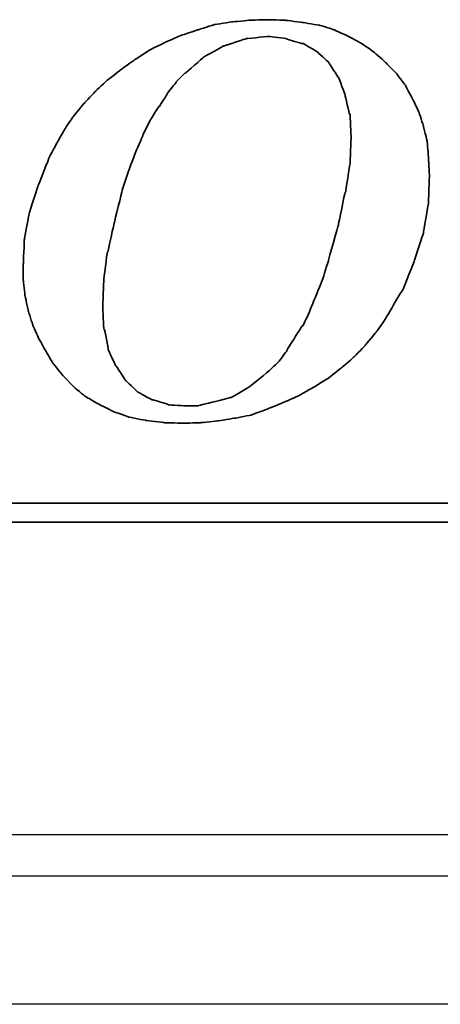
# Model space of a CAD drawing. Header units: millimetres. Extents: x 1805 to 4914, y -1594 to 860.
# Tile 215 of 256: x 2249 to 2254, y -551 to -539. Entities that reach past the tile are written whole.
import ezdxf
from ezdxf.lldxf.tags import DXFTag

# ---------------------------------------------------------------- set-up
doc = ezdxf.new("R2010")
doc.units = ezdxf.units.MM
doc.layers.get('0').update_dxf_attribs({"linetype": 'CONTINUOUS'})
doc.layers.add('DIM', color=4, linetype='CONTINUOUS')
doc.layers.add('layer 1', color=7, linetype='CONTINUOUS')
tags = doc.linetypes.add('DASHED', pattern=[25.72, 12.86, -12.86]).pattern_tags.tags
tags[6:7] = [DXFTag(74, 4), DXFTag(75, 0), DXFTag(340, '0'), DXFTag(46, 0.0), DXFTag(50, 0.0), DXFTag(44, 0.0), DXFTag(45, 0.0)]
tags[4:5] = [DXFTag(74, 4), DXFTag(75, 0), DXFTag(340, '0'), DXFTag(46, 0.0), DXFTag(50, 0.0), DXFTag(44, 0.0), DXFTag(45, 0.0)]

# ---------------------------------------------------------------- blocks, each defined once
blk = doc.blocks.new('TBI MOTION logo(完整正式版)')
at = {"layer": 'layer 1', "color": 22, "lineweight": 35}
for points, knots in [([(35.79625, -6.98375), (35.79625, -6.98375), (36.23125, -7.43875), (36.23125, -7.43875), (36.23125, -7.43875), (36.23125, -7.43875), (36.75625, -7.87125), (36.75625, -7.87125), (36.75625, -7.87125), (36.75625, -7.87125), (37.33125, -8.20375), (37.33125, -8.20375), (37.33125, -8.20375), (37.33125, -8.20375), (37.95625, -8.51875), (37.95625, -8.51875), (37.95625, -8.51875), (37.95625, -8.51875), (38.62625, -8.75875), (38.62625, -8.75875), (38.62625, -8.75875), (38.62625, -8.75875), (39.37125, -8.90375), (39.37125, -8.90375), (39.37125, -8.90375), (39.37125, -8.90375), (40.14125, -8.99875), (40.14125, -8.99875), (40.14125, -8.99875), (40.14125, -8.99875), (41.02625, -9.02375), (41.02625, -9.02375), (41.02625, -9.02375), (41.02625, -9.02375), (41.74625, -8.99875), (41.74625, -8.99875), (41.74625, -8.99875), (41.74625, -8.99875), (42.46625, -8.92375), (42.46625, -8.92375), (42.46625, -8.92375), (42.46625, -8.92375), (43.21125, -8.80625), (43.21125, -8.80625), (43.21125, -8.80625), (43.21125, -8.80625), (43.93125, -8.66375), (43.93125, -8.66375), (43.93125, -8.66375), (43.93125, -8.66375), (44.62625, -8.39875), (44.62625, -8.39875), (44.62625, -8.39875), (44.62625, -8.39875), (45.29625, -8.13375), (45.29625, -8.13375), (45.29625, -8.13375), (45.29625, -8.13375), (45.94625, -7.84375), (45.94625, -7.84375), (45.94625, -7.84375), (45.94625, -7.84375), (46.61625, -7.46375), (46.61625, -7.46375), (46.61625, -7.46375), (46.61625, -7.46375), (47.24125, -7.07875), (47.24125, -7.07875), (47.24125, -7.07875), (47.24125, -7.07875), (47.81625, -6.62375), (47.81625, -6.62375), (47.81625, -6.62375), (47.81625, -6.62375), (48.36875, -6.14375), (48.36875, -6.14375), (48.36875, -6.14375), (48.36875, -6.14375), (48.84625, -5.64125), (48.84625, -5.64125), (48.84625, -5.64125), (48.84625, -5.64125), (49.32625, -5.06375), (49.32625, -5.06375), (49.32625, -5.06375), (49.32625, -5.06375), (49.71125, -4.51374), (49.71125, -4.51374), (49.71125, -4.51374), (49.71125, -4.51374), (50.09625, -3.83874), (50.09625, -3.83874), (50.09625, -3.83874), (50.09625, -3.83874), (50.48125, -3.21374), (50.48125, -3.21374), (50.48125, -3.21374), (50.48125, -3.21374), (50.96125, -1.99125), (50.96125, -1.99125), (50.96125, -1.99125), (50.96125, -1.99125), (51.34375, -0.81875), (51.34375, -0.81875), (51.34375, -0.81875), (51.34375, -0.81875), (51.56125, 0.45624), (51.56125, 0.45624), (51.56125, 0.45624), (51.56125, 0.45624), (51.60625, 1.67624), (51.60625, 1.67624), (51.60625, 1.67624), (51.60625, 1.67624), (51.56125, 2.44625), (51.56125, 2.44625), (51.56125, 2.44625), (51.56125, 2.44625), (51.51125, 3.14125), (51.51125, 3.14125), (51.51125, 3.14125), (51.51125, 3.14125), (51.34375, 3.81125), (51.34375, 3.81125), (51.34375, 3.81125), (51.34375, 3.81125), (51.15125, 4.41125), (51.15125, 4.41125), (51.15125, 4.41125), (51.15125, 4.41125), (50.86125, 5.01125), (50.86125, 5.01125), (50.86125, 5.01125), (50.86125, 5.01125), (50.55125, 5.58875), (50.55125, 5.58875), (50.55125, 5.58875), (50.55125, 5.58875), (50.16625, 6.09125), (50.16625, 6.09125), (50.16625, 6.09125), (50.16625, 6.09125), (49.71125, 6.54875), (49.71125, 6.54875), (49.71125, 6.54875), (49.71125, 6.54875), (49.23125, 6.98125), (49.23125, 6.98125), (49.23125, 6.98125), (49.23125, 6.98125), (48.67875, 7.36625), (48.67875, 7.36625), (48.67875, 7.36625), (48.67875, 7.36625), (48.10375, 7.67625), (48.10375, 7.67625), (48.10375, 7.67625), (48.10375, 7.67625), (47.48125, 7.96375), (47.48125, 7.96375), (47.48125, 7.96375), (47.48125, 7.96375), (46.85625, 8.15625), (46.85625, 8.15625), (46.85625, 8.15625), (46.85625, 8.15625), (46.13625, 8.27624), (46.13625, 8.27624), (46.13625, 8.27624), (46.13625, 8.27624), (45.39125, 8.37125), (45.39125, 8.37125), (45.39125, 8.37125), (45.39125, 8.37125), (44.62625, 8.39624), (44.62625, 8.39624), (44.62625, 8.39624), (44.62625, 8.39624), (43.83625, 8.37125), (43.83625, 8.37125), (43.83625, 8.37125), (43.83625, 8.37125), (43.09125, 8.30125), (43.09125, 8.30125), (43.09125, 8.30125), (43.09125, 8.30125), (42.32125, 8.18125), (42.32125, 8.18125), (42.32125, 8.18125), (42.32125, 8.18125), (41.62875, 7.96375), (41.62875, 7.96375), (41.62875, 7.96375), (41.62875, 7.96375), (40.90625, 7.72625), (40.90625, 7.72625), (40.90625, 7.72625), (40.90625, 7.72625), (40.23624, 7.43625), (40.23624, 7.43625), (40.23624, 7.43625), (40.23624, 7.43625), (39.54124, 7.10125), (39.54124, 7.10125), (39.54124, 7.10125), (39.54124, 7.10125), (38.91625, 6.69125), (38.91625, 6.69125), (38.91625, 6.69125), (38.91625, 6.69125), (38.31625, 6.26125), (38.31625, 6.26125), (38.31625, 6.26125), (38.31625, 6.26125), (37.69125, 5.78125), (37.69125, 5.78125), (37.69125, 5.78125), (37.69125, 5.78125), (37.18625, 5.30125), (37.18625, 5.30125), (37.18625, 5.30125), (37.18625, 5.30125), (36.70625, 4.79624), (36.70625, 4.79624), (36.70625, 4.79624), (36.70625, 4.79624), (36.23125, 4.22125), (36.23125, 4.22125), (36.23125, 4.22125), (36.23125, 4.22125), (35.87124, 3.69375), (35.87124, 3.69375), (35.87124, 3.69375), (35.87124, 3.69375), (35.53125, 3.09125), (35.53125, 3.09125), (35.53125, 3.09125), (35.53125, 3.09125), (35.19875, 2.47125), (35.19875, 2.47125), (35.19875, 2.47125), (35.19875, 2.47125), (34.71625, 1.24625), (34.71625, 1.24625), (34.71625, 1.24625), (34.71625, 1.24625), (34.33125, 0.06874), (34.33125, 0.06874), (34.33125, 0.06874), (34.33125, 0.06874), (34.11625, -1.07875), (34.11625, -1.07875), (34.11625, -1.07875), (34.11625, -1.07875), (34.07125, -2.15875), (34.07125, -2.15875), (34.07125, -2.15875), (34.07125, -2.15875), (34.07125, -2.85375), (34.07125, -2.85375), (34.07125, -2.85375), (34.07125, -2.85375), (34.14125, -3.50375), (34.14125, -3.50375), (34.14125, -3.50375), (34.14125, -3.50375), (34.28625, -4.17375), (34.28625, -4.17375), (34.28625, -4.17375), (34.28625, -4.17375), (34.47625, -4.77624), (34.47625, -4.77624), (34.47625, -4.77624), (34.47625, -4.77624), (34.71625, -5.32625), (34.71625, -5.32625), (34.71625, -5.32625), (34.71625, -5.32625), (35.05375, -5.92875), (35.05375, -5.92875), (35.05375, -5.92875), (35.05375, -5.92875), (35.36375, -6.45375), (35.36375, -6.45375), (35.36375, -6.45375), (35.36375, -6.45375), (35.79625, -6.98375), (35.79625, -6.98375)], [0, 0, 0, 0, 0.01388889, 0.01388889, 0.01388889, 0.0138889, 0.02777778, 0.02777778, 0.02777778, 0.02777779, 0.04166667, 0.04166667, 0.04166667, 0.04166668, 0.05555556, 0.05555556, 0.05555556, 0.05555557, 0.06944444, 0.06944444, 0.06944444, 0.06944445, 0.08333333, 0.08333333, 0.08333333, 0.08333334, 0.09722222, 0.09722222, 0.09722222, 0.09722223, 0.11111111, 0.11111111, 0.11111111, 0.11111112, 0.125, 0.125, 0.125, 0.12500001, 0.13888889, 0.13888889, 0.13888889, 0.1388889, 0.15277778, 0.15277778, 0.15277778, 0.15277779, 0.16666667, 0.16666667, 0.16666667, 0.16666668, 0.18055556, 0.18055556, 0.18055556, 0.18055557, 0.19444444, 0.19444444, 0.19444444, 0.19444445, 0.20833333, 0.20833333, 0.20833333, 0.20833334, 0.22222222, 0.22222222, 0.22222222, 0.22222223, 0.23611111, 0.23611111, 0.23611111, 0.23611112, 0.25, 0.25, 0.25, 0.25000001, 0.26388889, 0.26388889, 0.26388889, 0.2638889, 0.27777778, 0.27777778, 0.27777778, 0.27777779, 0.29166667, 0.29166667, 0.29166667, 0.29166668, 0.30555556, 0.30555556, 0.30555556, 0.30555557, 0.31944444, 0.31944444, 0.31944444, 0.31944445, 0.33333333, 0.33333333, 0.33333333, 0.33333334, 0.34722222, 0.34722222, 0.34722222, 0.34722223, 0.36111111, 0.36111111, 0.36111111, 0.36111112, 0.375, 0.375, 0.375, 0.37500001, 0.38888889, 0.38888889, 0.38888889, 0.3888889, 0.40277778, 0.40277778, 0.40277778, 0.40277779, 0.41666667, 0.41666667, 0.41666667, 0.41666668, 0.43055556, 0.43055556, 0.43055556, 0.43055557, 0.44444444, 0.44444444, 0.44444444, 0.44444445, 0.45833333, 0.45833333, 0.45833333, 0.45833334, 0.47222222, 0.47222222, 0.47222222, 0.47222223, 0.48611111, 0.48611111, 0.48611111, 0.48611112, 0.5, 0.5, 0.5, 0.50000001, 0.51388889, 0.51388889, 0.51388889, 0.5138889, 0.52777778, 0.52777778, 0.52777778, 0.52777779, 0.54166667, 0.54166667, 0.54166667, 0.54166668, 0.55555556, 0.55555556, 0.55555556, 0.55555557, 0.56944444, 0.56944444, 0.56944444, 0.56944445, 0.58333333, 0.58333333, 0.58333333, 0.58333334, 0.59722222, 0.59722222, 0.59722222, 0.59722223, 0.61111111, 0.61111111, 0.61111111, 0.61111112, 0.625, 0.625, 0.625, 0.62500001, 0.63888889, 0.63888889, 0.63888889, 0.6388889, 0.65277778, 0.65277778, 0.65277778, 0.65277779, 0.66666667, 0.66666667, 0.66666667, 0.66666668, 0.68055556, 0.68055556, 0.68055556, 0.68055557, 0.69444444, 0.69444444, 0.69444444, 0.69444445, 0.70833333, 0.70833333, 0.70833333, 0.70833334, 0.72222222, 0.72222222, 0.72222222, 0.72222223, 0.73611111, 0.73611111, 0.73611111, 0.73611112, 0.75, 0.75, 0.75, 0.75000001, 0.76388889, 0.76388889, 0.76388889, 0.7638889, 0.77777778, 0.77777778, 0.77777778, 0.77777779, 0.79166667, 0.79166667, 0.79166667, 0.79166668, 0.80555556, 0.80555556, 0.80555556, 0.80555557, 0.81944444, 0.81944444, 0.81944444, 0.81944445, 0.83333333, 0.83333333, 0.83333333, 0.83333334, 0.84722222, 0.84722222, 0.84722222, 0.84722223, 0.86111111, 0.86111111, 0.86111111, 0.86111112, 0.875, 0.875, 0.875, 0.87500001, 0.88888889, 0.88888889, 0.88888889, 0.8888889, 0.90277778, 0.90277778, 0.90277778, 0.90277779, 0.91666667, 0.91666667, 0.91666667, 0.91666668, 0.93055556, 0.93055556, 0.93055556, 0.93055557, 0.94444444, 0.94444444, 0.94444444, 0.94444445, 0.95833333, 0.95833333, 0.95833333, 0.95833334, 0.97222222, 0.97222222, 0.97222222, 0.97222223, 0.98611111, 0.98611111, 0.98611111, 0.98611112, 1, 1, 1, 1]), ([(38.33875, 1.03124), (38.33875, 1.03124), (38.62625, 1.89625), (38.62625, 1.89625), (38.62625, 1.89625), (38.62625, 1.89625), (38.91625, 2.66375), (38.91625, 2.66375), (38.91625, 2.66375), (38.91625, 2.66375), (39.22625, 3.38125), (39.22625, 3.38125), (39.22625, 3.38125), (39.22625, 3.38125), (39.22625, 3.40624), (39.22625, 3.40624), (39.22625, 3.40624), (39.22625, 3.40624), (39.56124, 4.07624), (39.56124, 4.07624), (39.56124, 4.07624), (39.56124, 4.07624), (39.92125, 4.65125), (39.92125, 4.65125), (39.92125, 4.65125), (39.92125, 4.65125), (39.94625, 4.65125), (39.94625, 4.65125), (39.94625, 4.65125), (39.94625, 4.65125), (40.28125, 5.17875), (40.28125, 5.17875), (40.28125, 5.17875), (40.28125, 5.17875), (40.28125, 5.20375), (40.28125, 5.20375), (40.28125, 5.20375), (40.28125, 5.20375), (40.66875, 5.68625), (40.66875, 5.68625), (40.66875, 5.68625), (40.66875, 5.68625), (40.66875, 5.70625), (40.66875, 5.70625), (40.66875, 5.70625), (40.66875, 5.70625), (41.05124, 6.09125), (41.05124, 6.09125), (41.05124, 6.09125), (41.05124, 6.09125), (41.07625, 6.09125), (41.07625, 6.09125), (41.07625, 6.09125), (41.07625, 6.09125), (41.84125, 6.76625), (41.84125, 6.76625), (41.84125, 6.76625), (41.84125, 6.76625), (41.86625, 6.78625), (41.86625, 6.78625), (41.86625, 6.78625), (41.86625, 6.78625), (42.73125, 7.26624), (42.73125, 7.26624), (42.73125, 7.26624), (42.73125, 7.26624), (42.75625, 7.26624), (42.75625, 7.26624), (42.75625, 7.26624), (42.75625, 7.26624), (43.18625, 7.41125), (43.18625, 7.41125), (43.18625, 7.41125), (43.18625, 7.41125), (43.64125, 7.55625), (43.64125, 7.55625), (43.64125, 7.55625), (43.64125, 7.55625), (43.66625, 7.55625), (43.66625, 7.55625), (43.66625, 7.55625), (43.66625, 7.55625), (43.69125, 7.58124), (43.69125, 7.58124), (43.69125, 7.58124), (43.69125, 7.58124), (44.19125, 7.62625), (44.19125, 7.62625), (44.19125, 7.62625), (44.19125, 7.62625), (44.67125, 7.67625), (44.67125, 7.67625), (44.67125, 7.67625), (44.67125, 7.67625), (44.69625, 7.67625), (44.69625, 7.67625), (44.69625, 7.67625), (44.69625, 7.67625), (45.41875, 7.58124), (45.41875, 7.58124), (45.41875, 7.58124), (45.41875, 7.58124), (45.44125, 7.55625), (45.44125, 7.55625), (45.44125, 7.55625), (45.44125, 7.55625), (46.11125, 7.36625), (46.11125, 7.36625), (46.11125, 7.36625), (46.11125, 7.36625), (46.13625, 7.36625), (46.13625, 7.36625), (46.13625, 7.36625), (46.13625, 7.36625), (46.15875, 7.36625), (46.15875, 7.36625), (46.15875, 7.36625), (46.15875, 7.36625), (46.73625, 7.02624), (46.73625, 7.02624), (46.73625, 7.02624), (46.73625, 7.02624), (46.76125, 7.00624), (46.76125, 7.00624), (46.76125, 7.00624), (46.76125, 7.00624), (47.24125, 6.57124), (47.24125, 6.57124), (47.24125, 6.57124), (47.24125, 6.57124), (47.26625, 6.54875), (47.26625, 6.54875), (47.26625, 6.54875), (47.26625, 6.54875), (47.26625, 6.52375), (47.26625, 6.52375), (47.26625, 6.52375), (47.26625, 6.52375), (47.67375, 5.89875), (47.67375, 5.89875), (47.67375, 5.89875), (47.67375, 5.89875), (47.69625, 5.89875), (47.69625, 5.89875), (47.69625, 5.89875), (47.69625, 5.89875), (47.69625, 5.87625), (47.69625, 5.87625), (47.69625, 5.87625), (47.69625, 5.87625), (47.96125, 5.15625), (47.96125, 5.15625), (47.96125, 5.15625), (47.96125, 5.15625), (47.96125, 5.13125), (47.96125, 5.13125), (47.96125, 5.13125), (47.96125, 5.13125), (48.15125, 4.31875), (48.15125, 4.31875), (48.15125, 4.31875), (48.15125, 4.31875), (48.17625, 4.31875), (48.17625, 4.31875), (48.17625, 4.31875), (48.17625, 4.31875), (48.17625, 4.29125), (48.17625, 4.29125), (48.17625, 4.29125), (48.17625, 4.29125), (48.22625, 3.33125), (48.22625, 3.33125), (48.22625, 3.33125), (48.22625, 3.33125), (48.22625, 3.30875), (48.22625, 3.30875), (48.22625, 3.30875), (48.22625, 3.30875), (48.17625, 2.20624), (48.17625, 2.20624), (48.17625, 2.20624), (48.17625, 2.20624), (48.17625, 2.18124), (48.17625, 2.18124), (48.17625, 2.18124), (48.17625, 2.18124), (47.98375, 0.93624), (47.98375, 0.93624), (47.98375, 0.93624), (47.98375, 0.93624), (47.96125, 0.93624), (47.96125, 0.93624), (47.96125, 0.93624), (47.96125, 0.93624), (47.67375, -0.45874), (47.67375, -0.45874), (47.67375, -0.45874), (47.67375, -0.45874), (47.24125, -1.99125), (47.24125, -1.99125), (47.24125, -1.99125), (47.24125, -1.99125), (47.24125, -2.01874), (47.24125, -2.01874), (47.24125, -2.01874), (47.24125, -2.01874), (47.00125, -2.78375), (47.00125, -2.78375), (47.00125, -2.78375), (47.00125, -2.78375), (46.71125, -3.50375), (46.71125, -3.50375), (46.71125, -3.50375), (46.71125, -3.50375), (46.42625, -4.19875), (46.42625, -4.19875), (46.42625, -4.19875), (46.42625, -4.19875), (46.42625, -4.22375), (46.42625, -4.22375), (46.42625, -4.22375), (46.42625, -4.22375), (46.13625, -4.82374), (46.13625, -4.82374), (46.13625, -4.82374), (46.13625, -4.82374), (46.11125, -4.82374), (46.11125, -4.82374), (46.11125, -4.82374), (46.11125, -4.82374), (45.77625, -5.35125), (45.77625, -5.35125), (45.77625, -5.35125), (45.77625, -5.35125), (45.44125, -5.87875), (45.44125, -5.87875), (45.44125, -5.87875), (45.44125, -5.87875), (45.44125, -5.90375), (45.44125, -5.90375), (45.44125, -5.90375), (45.44125, -5.90375), (45.10625, -6.35875), (45.10625, -6.35875), (45.10625, -6.35875), (45.10625, -6.35875), (45.08125, -6.38375), (45.08125, -6.38375), (45.08125, -6.38375), (45.08125, -6.38375), (44.69625, -6.74375), (44.69625, -6.74375), (44.69625, -6.74375), (44.69625, -6.74375), (43.88375, -7.41625), (43.88375, -7.41625), (43.88375, -7.41625), (43.88375, -7.41625), (43.85625, -7.43875), (43.85625, -7.43875), (43.85625, -7.43875), (43.85625, -7.43875), (43.04125, -7.91875), (43.04125, -7.91875), (43.04125, -7.91875), (43.04125, -7.91875), (43.01625, -7.91875), (43.01625, -7.91875), (43.01625, -7.91875), (43.01625, -7.91875), (42.99625, -7.91875), (42.99625, -7.91875), (42.99625, -7.91875), (42.99625, -7.91875), (42.08125, -8.15875), (42.08125, -8.15875), (42.08125, -8.15875), (42.08125, -8.15875), (41.65125, -8.25625), (41.65125, -8.25625), (41.65125, -8.25625), (41.65125, -8.25625), (41.62875, -8.27875), (41.62875, -8.27875), (41.62875, -8.27875), (41.62875, -8.27875), (41.60125, -8.27875), (41.60125, -8.27875), (41.60125, -8.27875), (41.60125, -8.27875), (41.12125, -8.27875), (41.12125, -8.27875), (41.12125, -8.27875), (41.12125, -8.27875), (40.35624, -8.23125), (40.35624, -8.23125), (40.35624, -8.23125), (40.35624, -8.23125), (40.33125, -8.23125), (40.33125, -8.23125), (40.33125, -8.23125), (40.33125, -8.23125), (40.30625, -8.20375), (40.30625, -8.20375), (40.30625, -8.20375), (40.30625, -8.20375), (39.68375, -8.01375), (39.68375, -8.01375), (39.68375, -8.01375), (39.68375, -8.01375), (39.66124, -8.01375), (39.66124, -8.01375), (39.66124, -8.01375), (39.66124, -8.01375), (39.63625, -8.01375), (39.63625, -8.01375), (39.63625, -8.01375), (39.63625, -8.01375), (39.01125, -7.67875), (39.01125, -7.67875), (39.01125, -7.67875), (39.01125, -7.67875), (38.98875, -7.65375), (38.98875, -7.65375), (38.98875, -7.65375), (38.98875, -7.65375), (38.48625, -7.17375), (38.48625, -7.17375), (38.48625, -7.17375), (38.48625, -7.17375), (38.45875, -7.14875), (38.45875, -7.14875), (38.45875, -7.14875), (38.45875, -7.14875), (38.45875, -7.12875), (38.45875, -7.12875), (38.45875, -7.12875), (38.45875, -7.12875), (38.07625, -6.54875), (38.07625, -6.54875), (38.07625, -6.54875), (38.07625, -6.54875), (38.05125, -6.54875), (38.05125, -6.54875), (38.05125, -6.54875), (38.05125, -6.54875), (38.05125, -6.52875), (38.05125, -6.52875), (38.05125, -6.52875), (38.05125, -6.52875), (37.74125, -5.85375), (37.74125, -5.85375), (37.74125, -5.85375), (37.74125, -5.85375), (37.74125, -5.82875), (37.74125, -5.82875), (37.74125, -5.82875), (37.74125, -5.82875), (37.57375, -4.96875), (37.57375, -4.96875), (37.57375, -4.96875), (37.57375, -4.96875), (37.54625, -4.94375), (37.54625, -4.94375), (37.54625, -4.94375), (37.54625, -4.94375), (37.50125, -4.03375), (37.50125, -4.03375), (37.50125, -4.03375), (37.50125, -4.03375), (37.50125, -4.00875), (37.50125, -4.00875), (37.50125, -4.00875), (37.50125, -4.00875), (37.54625, -2.85375), (37.54625, -2.85375), (37.54625, -2.85375), (37.54625, -2.85375), (37.69125, -1.65875), (37.69125, -1.65875), (37.69125, -1.65875), (37.69125, -1.65875), (37.71624, -1.63375), (37.71624, -1.63375), (37.71624, -1.63375), (37.71624, -1.63375), (38.00375, -0.33875), (38.00375, -0.33875), (38.00375, -0.33875), (38.00375, -0.33875), (38.33875, 1.00624), (38.33875, 1.00624), (38.33875, 1.00624), (38.33875, 1.00624), (38.33875, 1.03124), (38.33875, 1.03124)], [0, 0, 0, 0, 0.01010101, 0.01010101, 0.01010101, 0.01010102, 0.02020202, 0.02020202, 0.02020202, 0.02020203, 0.03030303, 0.03030303, 0.03030303, 0.03030304, 0.04040404, 0.04040404, 0.04040404, 0.04040405, 0.05050505, 0.05050505, 0.05050505, 0.05050506, 0.06060606, 0.06060606, 0.06060606, 0.06060607, 0.07070707, 0.07070707, 0.07070707, 0.07070708, 0.08080808, 0.08080808, 0.08080808, 0.08080809, 0.09090909, 0.09090909, 0.09090909, 0.0909091, 0.1010101, 0.1010101, 0.1010101, 0.10101011, 0.11111111, 0.11111111, 0.11111111, 0.11111112, 0.12121212, 0.12121212, 0.12121212, 0.12121213, 0.13131313, 0.13131313, 0.13131313, 0.13131314, 0.14141414, 0.14141414, 0.14141414, 0.14141415, 0.15151515, 0.15151515, 0.15151515, 0.15151516, 0.16161616, 0.16161616, 0.16161616, 0.16161617, 0.17171717, 0.17171717, 0.17171717, 0.17171718, 0.18181818, 0.18181818, 0.18181818, 0.18181819, 0.19191919, 0.19191919, 0.19191919, 0.1919192, 0.2020202, 0.2020202, 0.2020202, 0.20202021, 0.21212121, 0.21212121, 0.21212121, 0.21212122, 0.22222222, 0.22222222, 0.22222222, 0.22222223, 0.23232323, 0.23232323, 0.23232323, 0.23232324, 0.24242424, 0.24242424, 0.24242424, 0.24242425, 0.25252525, 0.25252525, 0.25252525, 0.25252526, 0.26262626, 0.26262626, 0.26262626, 0.26262627, 0.27272727, 0.27272727, 0.27272727, 0.27272728, 0.28282828, 0.28282828, 0.28282828, 0.28282829, 0.29292929, 0.29292929, 0.29292929, 0.2929293, 0.3030303, 0.3030303, 0.3030303, 0.30303031, 0.31313131, 0.31313131, 0.31313131, 0.31313132, 0.32323232, 0.32323232, 0.32323232, 0.32323233, 0.33333333, 0.33333333, 0.33333333, 0.33333334, 0.34343434, 0.34343434, 0.34343434, 0.34343435, 0.35353535, 0.35353535, 0.35353535, 0.35353536, 0.36363636, 0.36363636, 0.36363636, 0.36363637, 0.37373737, 0.37373737, 0.37373737, 0.37373738, 0.38383838, 0.38383838, 0.38383838, 0.38383839, 0.39393939, 0.39393939, 0.39393939, 0.3939394, 0.4040404, 0.4040404, 0.4040404, 0.40404041, 0.41414141, 0.41414141, 0.41414141, 0.41414142, 0.42424242, 0.42424242, 0.42424242, 0.42424243, 0.43434343, 0.43434343, 0.43434343, 0.43434344, 0.44444444, 0.44444444, 0.44444444, 0.44444445, 0.45454545, 0.45454545, 0.45454545, 0.45454546, 0.46464646, 0.46464646, 0.46464646, 0.46464647, 0.47474747, 0.47474747, 0.47474747, 0.47474748, 0.48484848, 0.48484848, 0.48484848, 0.48484849, 0.49494949, 0.49494949, 0.49494949, 0.4949495, 0.50505051, 0.50505051, 0.50505051, 0.50505052, 0.51515152, 0.51515152, 0.51515152, 0.51515153, 0.52525253, 0.52525253, 0.52525253, 0.52525254, 0.53535354, 0.53535354, 0.53535354, 0.53535355, 0.54545455, 0.54545455, 0.54545455, 0.54545456, 0.55555556, 0.55555556, 0.55555556, 0.55555557, 0.56565657, 0.56565657, 0.56565657, 0.56565658, 0.57575758, 0.57575758, 0.57575758, 0.57575759, 0.58585859, 0.58585859, 0.58585859, 0.5858586, 0.5959596, 0.5959596, 0.5959596, 0.59595961, 0.60606061, 0.60606061, 0.60606061, 0.60606062, 0.61616162, 0.61616162, 0.61616162, 0.61616163, 0.62626263, 0.62626263, 0.62626263, 0.62626264, 0.63636364, 0.63636364, 0.63636364, 0.63636365, 0.64646465, 0.64646465, 0.64646465, 0.64646466, 0.65656566, 0.65656566, 0.65656566, 0.65656567, 0.66666667, 0.66666667, 0.66666667, 0.66666668, 0.67676768, 0.67676768, 0.67676768, 0.67676769, 0.68686869, 0.68686869, 0.68686869, 0.6868687, 0.6969697, 0.6969697, 0.6969697, 0.69696971, 0.70707071, 0.70707071, 0.70707071, 0.70707072, 0.71717172, 0.71717172, 0.71717172, 0.71717173, 0.72727273, 0.72727273, 0.72727273, 0.72727274, 0.73737374, 0.73737374, 0.73737374, 0.73737375, 0.74747475, 0.74747475, 0.74747475, 0.74747476, 0.75757576, 0.75757576, 0.75757576, 0.75757577, 0.76767677, 0.76767677, 0.76767677, 0.76767678, 0.77777778, 0.77777778, 0.77777778, 0.77777779, 0.78787879, 0.78787879, 0.78787879, 0.7878788, 0.7979798, 0.7979798, 0.7979798, 0.79797981, 0.80808081, 0.80808081, 0.80808081, 0.80808082, 0.81818182, 0.81818182, 0.81818182, 0.81818183, 0.82828283, 0.82828283, 0.82828283, 0.82828284, 0.83838384, 0.83838384, 0.83838384, 0.83838385, 0.84848485, 0.84848485, 0.84848485, 0.84848486, 0.85858586, 0.85858586, 0.85858586, 0.85858587, 0.86868687, 0.86868687, 0.86868687, 0.86868688, 0.87878788, 0.87878788, 0.87878788, 0.87878789, 0.88888889, 0.88888889, 0.88888889, 0.8888889, 0.8989899, 0.8989899, 0.8989899, 0.89898991, 0.90909091, 0.90909091, 0.90909091, 0.90909092, 0.91919192, 0.91919192, 0.91919192, 0.91919193, 0.92929293, 0.92929293, 0.92929293, 0.92929294, 0.93939394, 0.93939394, 0.93939394, 0.93939395, 0.94949495, 0.94949495, 0.94949495, 0.94949496, 0.95959596, 0.95959596, 0.95959596, 0.95959597, 0.96969697, 0.96969697, 0.96969697, 0.96969698, 0.97979798, 0.97979798, 0.97979798, 0.97979799, 0.98989899, 0.98989899, 0.98989899, 0.989899, 1, 1, 1, 1]), ([(75.90875, -9.47875), (75.90875, -9.47875), (75.90875, -12.28625), (75.90875, -12.28625), (75.90875, -12.28625), (75.90875, -12.28625), (75.90875, -12.47875), (75.90875, -12.47875), (75.90875, -12.47875), (75.90875, -12.47875), (75.71625, -12.47875), (75.71625, -12.47875), (75.71625, -12.47875), (75.71625, -12.47875), (-88.32875, -12.47875), (-88.32875, -12.47875), (-88.32875, -12.47875), (-88.32875, -12.47875), (-88.32875, -13.29375), (-88.32875, -13.29375), (-88.32875, -13.29375), (-88.32875, -13.29375), (82.89125, -13.29375), (82.89125, -13.29375), (82.89125, -13.29375), (82.89125, -13.29375), (75.90875, -9.47875), (75.90875, -9.47875)], [0, 0, 0, 0, 0.14285714, 0.14285714, 0.14285714, 0.14285715, 0.28571429, 0.28571429, 0.28571429, 0.2857143, 0.42857143, 0.42857143, 0.42857143, 0.42857144, 0.57142857, 0.57142857, 0.57142857, 0.57142858, 0.71428571, 0.71428571, 0.71428571, 0.71428572, 0.85714286, 0.85714286, 0.85714286, 0.85714287, 1, 1, 1, 1])]:
    blk.add_open_spline(points, degree=3, knots=knots, dxfattribs=at)

msp = doc.modelspace()

# ---------------------------------------------------------------- linework, layer by layer
at = {"linetype": 'Continuous'}
msp.add_line((2660.777, -549.221), (2120.777, -549.221), dxfattribs=at)
at = {"linetype": 'DASHED'}
msp.add_line((2660.777, -551.27), (2120.777, -551.27), dxfattribs=at)
at = {"linetype": 'Continuous'}
msp.add_open_spline([(2660.777, -549.721), (2120.777, -549.721)], degree=1, dxfattribs=at)

# ---------------------------------------------------------------- block references
at = {"layer": 'DIM', "color": 7, "xscale": 0.2802190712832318, "yscale": 0.2802190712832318, "zscale": 0.2802190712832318}
msp.add_blockref('TBI MOTION logo(完整正式版)', (2239.308, -541.713), dxfattribs=at)

doc.saveas('drawing.dxf')
